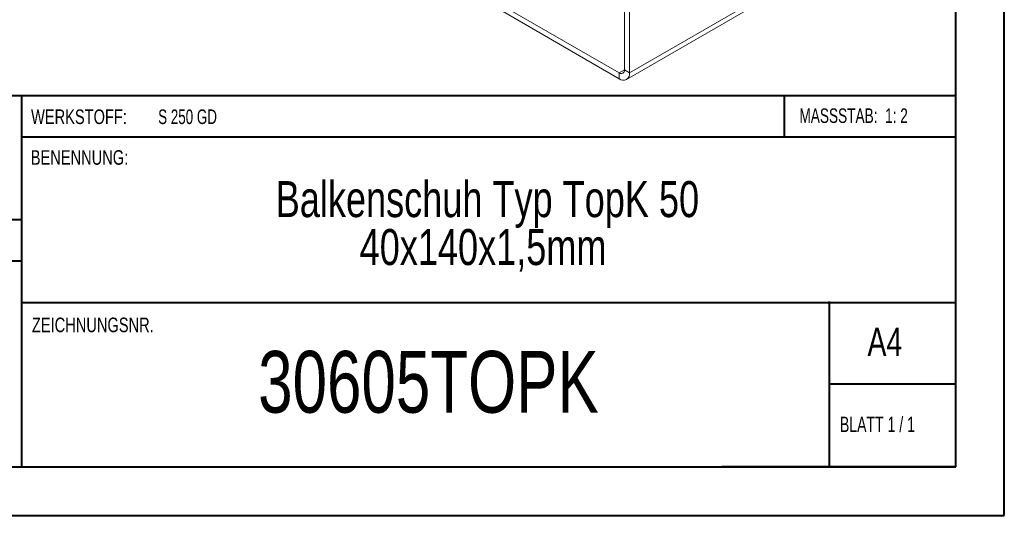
# Model space of a CAD drawing. Header units: millimetres. Extents: x 0 to 210, y 0 to 297.
# Tile 2 of 8: x 109 to 210, y 0 to 51. Entities that reach past the tile are written whole.
import ezdxf

# ---------------------------------------------------------------- set-up
doc = ezdxf.new("R2010")
doc.units = ezdxf.units.MM
doc.styles.add('SLDTEXTSTYLE0', font='TXT', dxfattribs={"width": 0.75})
doc.styles.add('SLDTEXTSTYLE1', font='TXT', dxfattribs={"width": 0.681818})
doc.styles.add('SLDTEXTSTYLE2', font='TXT', dxfattribs={"width": 0.7})
doc.styles.add('SLDTEXTSTYLE3', font='TXT', dxfattribs={"width": 0.6875})

# ---------------------------------------------------------------- blocks, each defined once
blk = doc.blocks.new('SW_NOTE_1')
at = {"color": 0, "linetype": 'Continuous', "lineweight": 0, "char_height": 3.7042, "attachment_point": 2, "style": 'SLDTEXTSTYLE0'}
for s, insert in [('Balkenschuh Typ TopK 50', (29.46, 4.77)), ('40x140x1,5mm', (29.01, -0.16))]:
    blk.add_mtext(s, dxfattribs=dict(at, insert=insert))

msp = doc.modelspace()

# ---------------------------------------------------------------- linework, layer by layer
at = {"color": 7, "linetype": 'Continuous', "lineweight": 40}
for p, q in [((210.08, 0.21), (210.08, 297.21)), ((205.08, 5.21), (205.08, 292.21)), ((205.08, 43.37), (10.11, 43.37)), ((108.91, 43.37), (108.91, 5.12)), ((187.47, 39.12), (187.47, 43.37)), ((205.08, 39.12), (108.91, 39.12)), ((108.91, 30.62), (10.11, 30.62)), ((108.91, 26.37), (10.11, 26.37)), ((108.91, 22.12), (205.08, 22.12)), ((192.08, 5.21), (192.08, 22.21)), ((205.08, 13.71), (192.08, 13.71)), ((10.08, 5.21), (205.08, 5.21)), ((205.08, 5.21), (180.99, 5.21)), ((0.08, 0.21), (210.08, 0.21))]:
    msp.add_line(p, q, dxfattribs=at)
at = {"color": 7, "linetype": 'Continuous', "lineweight": 15}
for p, q in [((171.51, 45.73), (188.12, 55.32)), ((170.98, 46.04), (170.98, 54.2)), ((171.2, 45.04), (187.81, 54.64)), ((171.51, 45.73), (171.51, 53.89)), ((170.45, 45.73), (157.36, 53.28)), ((170.45, 45.12), (157.36, 52.67)), ((170.98, 46.04), (170.45, 45.73)), ((170.45, 45.73), (170.45, 45.12)), ((170.98, 46.04), (171.51, 45.73))]:
    msp.add_line(p, q, dxfattribs=at)
for centre, radius in [((170.65, 45.98), 0.328), ((170.86, 45.62), 0.655)]:
    msp.add_arc(centre, radius, 230.7967, 9.214, dxfattribs=at)

# ---------------------------------------------------------------- block references
at = {"color": 7, "linetype": 'Continuous', "lineweight": 0}
msp.add_blockref('SW_NOTE_1', (127.42, 29.82), dxfattribs=at)

# ---------------------------------------------------------------- texts
for s, insert, char_height, attachment_point, style in [('WERKSTOFF:', (109.91, 41.96), 1.5, 1, 'SLDTEXTSTYLE0'), ('S 250 GD', (122.99, 41.96), 1.5, 1, 'SLDTEXTSTYLE3'), ('MASSSTAB:  1: 2', (188.99, 42.07), 1.5, 1, 'SLDTEXTSTYLE2'), ('BENENNUNG:', (109.88, 37.77), 1.5, 1, 'SLDTEXTSTYLE0'), ('ZEICHNUNGSNR.', (110, 20.55), 1.5, 1, 'SLDTEXTSTYLE0'), ('A4', (196, 19.52), 2.91, 1, 'SLDTEXTSTYLE0'), ('30605TOPK', (150.81, 17.12), 6.35, 2, 'SLDTEXTSTYLE0'), ('BLATT 1 / 1', (193.16, 10.36), 1.5875, 1, 'SLDTEXTSTYLE1')]:
    msp.add_mtext(s, dxfattribs=dict(at, insert=insert, char_height=char_height, attachment_point=attachment_point, style=style))

doc.saveas('drawing.dxf')
